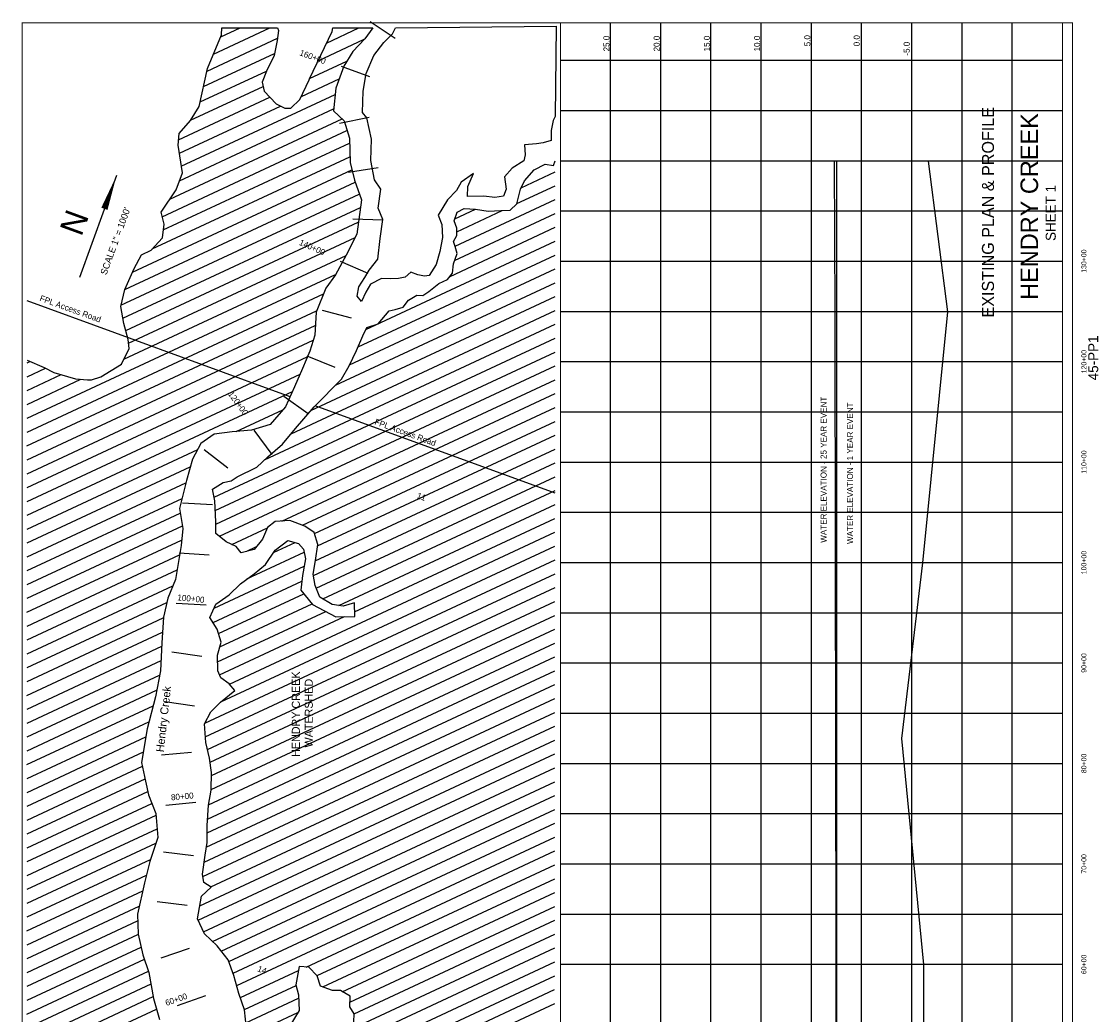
# Model space of a CAD drawing. Extents: x 198242 to 218151, y 770143 to 787227.
# Tile 3 of 3: x 207428 to 218151, y 776277 to 786161. Entities that reach past the tile are written whole.
import ezdxf
from ezdxf.enums import TextEntityAlignment as Align

# ---------------------------------------------------------------- set-up
doc = ezdxf.new("R2010")
doc.units = 0
doc.header["$LTSCALE"] = 1000
doc.linetypes.add('DASHED', pattern=[0])
doc.layers.get('0').update_dxf_attribs({"linetype": 'CONTINUOUS'})
for name, color, linetype in [('BORDER', 1, 'CONTINUOUS'), ('EXISTING', 7, 'CONTINUOUS'), ('GRID', 2, 'CONTINUOUS'), ('MAJROADS', 9, 'CONTINUOUS'), ('STATIONS', 7, 'CONTINUOUS'), ('TEXT', 7, 'CONTINUOUS'), ('WATER', 4, 'CONTINUOUS'), ('WETDBA', 12, 'CONTINUOUS'), ('WETFILL', 8, 'CONTINUOUS')]:
    doc.layers.add(name, color=color, linetype=linetype)

# ---------------------------------------------------------------- blocks, each defined once
blk = doc.blocks.new('*X')
at = {"color": 0}
for p, q in [((210352, 786997), (210603, 787249)), ((210333, 786801), (210691, 787160)), ((209331, 786507), (209769, 786945)), ((210314, 786606), (210602, 786894)), ((209328, 786327), (209875, 786874)), ((209340, 786693), (209491, 786844)), ((209348, 786171), (209900, 786722)), ((210297, 786412), (210590, 786705)), ((212665, 786306), (212930, 786570)), ((209369, 786015), (209885, 786530)), ((209411, 785350), (210606, 786544)), ((209341, 785810), (209905, 786373)), ((209445, 785206), (210642, 786404)), ((212679, 786143), (212977, 786441)), ((209296, 785588), (210004, 786296)), ((209349, 785464), (210135, 786250)), ((209404, 784812), (210840, 786248)), ((209416, 785001), (210755, 786339)), ((212247, 785534), (213024, 786311)), ((209460, 784692), (210907, 786138)), ((212289, 785399), (213071, 786181)), ((212211, 785675), (212564, 786028)), ((212301, 785234), (213118, 786052)), ((209422, 784477), (210957, 786012)), ((211695, 784452), (213165, 785922)), ((212150, 785790), (212309, 785949)), ((209316, 784194), (211019, 785897)), ((209302, 784003), (211091, 785792)), ((211681, 784261), (213212, 785792)), ((209320, 783844), (211171, 785695)), ((211662, 784065), (213260, 785662)), ((209382, 783729), (211227, 785574)), ((211599, 783826), (213307, 785533)), ((209451, 783622), (211258, 785429)), ((211455, 783505), (213354, 785403)), ((209520, 783514), (211280, 785274)), ((211349, 783221), (213401, 785273)), ((209531, 783348), (211257, 785074)), ((211189, 782885), (213448, 785144)), ((210845, 782364), (213495, 785014)), ((208826, 782466), (211223, 784863)), ((210901, 782243), (213542, 784884)), ((210953, 782119), (213589, 784755)), ((208873, 782337), (211177, 784641)), ((211028, 782017), (213636, 784625)), ((208920, 782207), (211170, 784457)), ((211561, 782373), (213683, 784495)), ((208968, 782078), (211207, 784317)), ((211768, 782403), (213730, 784366)), ((211909, 782367), (213778, 784236)), ((209015, 781948), (211237, 784171)), ((211979, 782261), (213825, 784106)), ((209062, 781818), (211239, 783996)), ((212009, 782114), (213872, 783977)), ((209109, 781689), (211230, 783809)), ((212041, 781969), (213919, 783847)), ((212109, 781861), (213966, 783717)), ((209156, 781559), (211219, 783622)), ((212208, 781783), (214013, 783588)), ((212380, 781778), (214060, 783458)), ((210828, 783055), (211191, 783417)), ((212550, 781771), (214107, 783328)), ((211625, 780669), (214154, 783198)), ((211606, 780473), (214201, 783069)), ((208637, 782985), (208660, 783007)), ((208685, 782855), (208828, 782999)), ((208732, 782726), (208997, 782991)), ((208779, 782596), (209197, 783014)), ((211528, 780218), (214249, 782939)), ((211579, 780093), (214296, 782809)), ((209203, 781430), (210529, 782756)), ((211643, 779981), (214343, 782680)), ((209251, 781300), (210519, 782568)), ((211712, 779872), (214390, 782550)), ((209298, 781170), (210531, 782404)), ((211769, 779752), (214437, 782420)), ((211814, 779621), (214484, 782291)), ((209345, 781041), (210549, 782245)), ((211172, 781984), (211448, 782260)), ((211590, 782049), (211758, 782216)), ((211839, 779469), (214531, 782161)), ((209392, 780911), (210583, 782102)), ((211430, 781712), (211875, 782156)), ((209439, 780782), (210647, 781989)), ((211222, 781327), (211922, 782027)), ((211335, 781970), (211406, 782042)), ((211879, 779332), (214578, 782031)), ((209486, 780652), (210687, 781853)), ((211262, 781190), (211952, 781880)), ((211923, 779200), (214625, 781902)), ((211352, 781104), (212015, 781766)), ((211964, 779064), (214672, 781772)), ((209534, 780522), (210718, 781707)), ((211409, 780984), (212126, 781700)), ((211439, 780837), (212280, 781677)), ((211501, 780722), (212472, 781693)), ((211994, 778917), (214719, 781642)), ((209581, 780393), (210746, 781558)), ((212032, 778778), (214767, 781513)), ((209628, 780263), (210762, 781397)), ((212140, 778709), (214814, 781383)), ((209675, 780134), (210761, 781219)), ((212103, 778495), (214861, 781253)), ((212138, 778353), (214908, 781124)), ((209722, 780004), (210781, 781063)), ((212225, 778264), (214955, 780994)), ((209769, 779874), (210822, 780927)), ((209817, 779745), (210863, 780792)), ((212342, 778204), (215002, 780864)), ((212458, 778144), (215049, 780735)), ((209864, 779615), (210905, 780656)), ((212563, 778072), (215096, 780605)), ((209911, 779486), (210941, 780516)), ((212645, 777977), (215143, 780475)), ((209958, 779356), (210965, 780363)), ((212720, 777875), (215190, 780345)), ((210005, 779226), (210984, 780205)), ((213305, 778283), (215237, 780216)), ((210053, 779097), (210999, 780043)), ((213438, 778240), (215285, 780086)), ((213530, 778155), (215332, 779956)), ((210100, 778967), (211022, 779889)), ((213728, 778176), (215379, 779827)), ((210147, 778838), (211051, 779741)), ((213834, 778105), (215426, 779697)), ((210194, 778708), (211091, 779605)), ((210241, 778578), (211159, 779496)), ((213915, 778010), (215473, 779567)), ((210288, 778449), (211227, 779387)), ((213692, 777610), (215520, 779438)), ((210336, 778319), (211306, 779289)), ((213655, 777396), (215567, 779308)), ((210383, 778189), (211385, 779192)), ((213718, 777282), (215614, 779178)), ((210430, 778060), (211440, 779070)), ((213820, 777207), (215661, 779049)), ((210477, 777930), (211478, 778932)), ((213657, 776867), (215708, 778919)), ((210524, 777801), (211483, 778759)), ((213718, 776752), (215756, 778789)), ((210571, 777671), (211499, 778598)), ((210619, 777541), (211517, 778440)), ((210666, 777412), (211537, 778283)), ((212795, 777773), (213246, 778224)), ((210713, 777282), (211571, 778141)), ((210760, 777153), (211622, 778015)), ((212874, 777675), (213275, 778076)), ((210807, 777023), (211693, 777908)), ((212932, 777557), (213342, 777966)), ((210854, 776893), (211766, 777805)), ((212984, 777432), (213382, 777830)), ((210902, 776764), (211845, 777707)), ((210949, 776634), (211912, 777597)), ((210996, 776505), (211977, 777486)), ((211043, 776375), (212049, 777381))]:
    blk.add_line(p, q, dxfattribs=at)

msp = doc.modelspace()

# ---------------------------------------------------------------- linework, layer by layer
at = {"layer": 'BORDER', "color": 0, "const_width": 10}
msp.add_lwpolyline([(217893, 770148), (217893, 786148), (207433, 786148), (207433, 770148)], close=True, dxfattribs=at)
for points in [[(212793, 770148), (212793, 786148)], [(217793, 770148), (217793, 786148)]]:
    msp.add_lwpolyline(points, dxfattribs=at)
at = {"layer": 'EXISTING', "color": 0}
msp.add_lwpolyline([(215543, 784773), (215543, 783273), (215543, 780773), (215543, 779023), (215543, 776773), (215543, 773673), (215543, 772173), (215542, 773673), (215539, 776773), (215536, 779023), (215533, 780773), (215528, 783273), (215523, 784773)], dxfattribs=at)
at = {"layer": 'EXISTING', "color": 0, "linetype": 'DASHED'}
msp.add_lwpolyline([(216543, 772173), (216413, 773673), (216413, 776773), (216193, 779023), (216403, 780773), (216653, 783273), (216460, 784773)], dxfattribs=at)
at = {"layer": 'GRID', "color": 0}
for points in [[(213293, 770148), (213293, 786148)], [(213793, 770148), (213793, 786148)], [(214293, 770148), (214293, 786148)], [(214793, 770148), (214793, 786148)], [(215293, 770148), (215293, 786148)], [(215793, 770148), (215793, 786148)], [(216293, 770148), (216293, 786148)], [(216793, 770148), (216793, 786148)], [(217293, 770148), (217293, 786148)], [(217793, 785773), (212793, 785773)], [(217793, 785273), (212793, 785273)], [(217793, 784773), (212793, 784773)], [(217793, 784273), (212793, 784273)], [(217793, 783773), (212793, 783773)], [(217793, 783273), (212793, 783273)], [(217793, 782773), (212793, 782773)], [(217793, 782273), (212793, 782273)], [(217793, 781773), (212793, 781773)], [(217793, 781273), (212793, 781273)], [(217793, 780773), (212793, 780773)], [(217793, 780273), (212793, 780273)], [(217793, 779773), (212793, 779773)], [(217793, 779273), (212793, 779273)], [(217793, 778773), (212793, 778773)], [(217793, 778273), (212793, 778273)], [(217793, 777773), (212793, 777773)], [(217793, 777273), (212793, 777273)], [(217793, 776773), (212793, 776773)]]:
    msp.add_lwpolyline(points, dxfattribs=at)
at = {"layer": 'MAJROADS', "color": 0, "linetype": 'CONTINUOUS'}
for points in [[(210103, 782427), (207483, 783380)], [(212743, 781466), (210352, 782336)]]:
    msp.add_lwpolyline(points, dxfattribs=at)
at = {"layer": 'STATIONS', "color": 0}
for p, q in [((210898, 786161), (211148, 785996)), ((211023, 786079), (211023, 786078)), ((210611, 785716), (210893, 785614)), ((210752, 785665), (210752, 785665)), ((210595, 785149), (210889, 785208)), ((210742, 785179), (210742, 785179)), ((210682, 784663), (210978, 784710)), ((210830, 784687), (210830, 784687)), ((210727, 784196), (211027, 784186)), ((210877, 784191), (210877, 784191)), ((210600, 783776), (210875, 783656)), ((210738, 783716), (210738, 783716)), ((210420, 783288), (210710, 783213)), ((210565, 783251), (210565, 783251)), ((210270, 782835), (210547, 782720)), ((210408, 782777), (210409, 782777)), ((210038, 782431), (210282, 782258)), ((210160, 782344), (210160, 782344)), ((209742, 782092), (209920, 781851)), ((209831, 781971), (209831, 781971)), ((209245, 781902), (209482, 781718)), ((209363, 781810), (209363, 781810)), ((209029, 781370), (209328, 781352)), ((209179, 781361), (209179, 781361)), ((208998, 780871), (209297, 780853)), ((209148, 780862), (209148, 780862)), ((208967, 780372), (209266, 780354)), ((209117, 780363), (209117, 780363)), ((208926, 779887), (209223, 779843)), ((209075, 779865), (209075, 779865)), ((208854, 779392), (209150, 779349)), ((209002, 779370), (209002, 779370)), ((208820, 778860), (209119, 778887)), ((208970, 778874), (208970, 778874)), ((208864, 778362), (209163, 778389)), ((209014, 778376), (209014, 778376)), ((208842, 777897), (209140, 777860)), ((208991, 777879), (208991, 777879)), ((208780, 777401), (209078, 777364)), ((208929, 777383), (208929, 777383)), ((208817, 776841), (209101, 776937)), ((208959, 776889), (208959, 776889)), ((208980, 776366), (209263, 776466)), ((209121, 776416), (209121, 776416))]:
    msp.add_line(p, q, dxfattribs=at)
at = {"layer": 'TEXT', "color": 0}
msp.add_line((208374, 784628), (208005, 783613), dxfattribs=at)
msp.add_lwpolyline([(208374, 784628, 0, 65.7, 0), (208253, 784297, 65.7, 65.7, 0)], format="xyseb", dxfattribs=at)
at = {"layer": 'WATER', "color": 0}
for points in [[(210927, 786098), (210845, 785989), (210727, 785864), (210637, 785718), (210556, 785498), (210535, 785274), (210640, 785172), (210692, 785001), (210700, 784757), (210742, 784581), (210812, 784385), (210766, 784045), (210661, 783834), (210553, 783641), (210459, 783507), (210361, 783267), (210348, 783039), (210297, 782879), (210225, 782709), (210147, 782524), (210056, 782326), (209902, 782151), (209719, 782093), (209526, 782076), (209347, 782053), (209214, 781960), (209129, 781804), (209069, 781594), (209002, 781315), (209035, 781115), (209016, 780944), (208962, 780607), (208884, 780421), (208840, 780232), (208826, 779978), (208812, 779698), (208761, 779440), (208678, 779122), (208624, 778785), (208663, 778601), (208693, 778465), (208766, 778277), (208785, 778038), (208705, 777799), (208653, 777586), (208581, 777274), (208588, 777075), (208636, 776869), (208697, 776695), (208743, 776436), (208800, 776228)], [(212743, 785216), (212722, 785176), (212703, 785076), (212702, 784978), (212622, 784954), (212555, 784943), (212436, 784934), (212443, 784833), (212430, 784775), (212314, 784702), (212237, 784615), (212254, 784492), (212228, 784422), (212142, 784409), (212032, 784423), (211870, 784421), (211871, 784519), (211928, 784649), (211806, 784561), (211758, 784480), (211670, 784388), (211578, 784235), (211614, 784141), (211620, 784013), (211594, 783871), (211556, 783743), (211488, 783634), (211440, 783625), (211375, 783640), (211304, 783666), (211249, 783615), (211183, 783604), (211100, 783599), (211013, 783605), (210903, 783547), (210855, 783467), (210812, 783376), (210769, 783428), (210785, 783520), (210847, 783613), (210891, 783686), (210977, 783797), (211000, 784002), (211025, 784190), (210979, 784305), (211004, 784492), (210941, 784587), (210905, 784779), (210912, 784991), (210866, 785204), (210823, 785256), (210830, 785468), (210860, 785644), (210935, 785822), (211037, 785954), (211122, 786038), (211150, 786098)], [(209668, 776137), (209648, 776323), (209593, 776487), (209543, 776666), (209485, 776822), (209376, 776960), (209250, 777079), (209181, 777229), (209220, 777456), (209316, 777545), (209244, 777590), (209231, 777675), (209255, 777863), (209276, 777989), (209276, 778159), (209288, 778360), (209317, 778510), (209320, 778687), (209301, 778828), (209262, 778986), (209249, 779169), (209312, 779289), (209410, 779386), (209552, 779503), (209496, 779568), (209411, 779627), (209384, 779699), (209379, 779853), (209417, 779982), (209377, 780113), (209304, 780229), (209361, 780360), (209494, 780453), (209607, 780563), (209743, 780665), (209857, 780756), (209954, 780899), (210080, 780995), (210185, 780965), (210236, 780910), (210254, 780814), (210227, 780646), (210209, 780501), (210326, 780359), (210557, 780237), (210745, 780239), (210742, 780374), (210632, 780343), (210522, 780358), (210397, 780431), (210350, 780546), (210331, 780661), (210354, 780795), (210378, 780956), (210342, 781076), (210249, 781138), (210100, 781193), (209954, 781185), (209877, 781124), (209826, 781009), (209743, 780906), (209615, 780873), (209566, 780936), (209467, 780981), (209364, 781064), (209363, 781181), (209351, 781391), (209331, 781505), (209437, 781573), (209514, 781589), (209574, 781630), (209771, 781726), (209880, 781828), (210025, 781953), (210155, 782111), (210342, 782327), (210614, 782601), (210690, 782733), (210764, 782885), (210827, 783031), (210867, 783114), (210979, 783153), (211090, 783282), (211148, 783295), (211229, 783319), (211281, 783389), (211363, 783439), (211423, 783434), (211483, 783475), (211584, 783554), (211670, 783593), (211720, 783655), (211728, 783750), (211766, 783852), (211747, 783922), (211730, 783972), (211761, 784032), (211761, 784104), (211735, 784176), (211767, 784263), (211834, 784300), (211948, 784294), (212074, 784273), (212202, 784280), (212292, 784282), (212360, 784346), (212397, 784493), (212437, 784576), (212531, 784684), (212641, 784742), (212726, 784728), (212743, 784775)], [(210738, 776204), (210741, 776284), (210696, 776354), (210699, 776460), (210603, 776514), (210524, 776516), (210406, 776560), (210372, 776662), (210288, 776747), (210193, 776755), (210160, 776571), (210186, 776472), (210191, 776318), (210099, 776165)]]:
    msp.add_lwpolyline(points, dxfattribs=at)
at = {"layer": 'WETDBA', "color": 0}
for points in [[(207483, 782789), (207654, 782719), (207750, 782669), (207965, 782603), (208085, 782595), (208125, 782595), (208217, 782624), (208424, 782751), (208499, 782908), (208488, 782997), (208447, 783154), (208415, 783323), (208455, 783493), (208550, 783703), (208621, 783838), (208720, 783885), (208831, 784008), (208847, 784145), (208817, 784265), (208969, 784485), (209030, 784654), (208986, 784930), (208999, 785048), (209109, 785176), (209196, 785314), (209280, 785693), (209420, 786029), (209421, 786098), (209976, 786098), (209985, 786071), (209974, 785972), (209943, 785822), (209867, 785667), (209824, 785557), (209843, 785467), (209962, 785342), (210050, 785298), (210109, 785298), (210199, 785384), (210293, 785581), (210295, 785590), (210521, 786062), (210529, 786098), (210927, 786098)], [(211150, 786098), (212752, 786114), (212743, 785216)]]:
    msp.add_lwpolyline(points, dxfattribs=at)

# ---------------------------------------------------------------- block references
at = {"layer": 'WETFILL', "color": 0, "rotation": 340}
msp.add_blockref('*X', (-256369, 118357), dxfattribs=at)
msp.add_blockref('*X', (-256369, 118357), dxfattribs=at)

# ---------------------------------------------------------------- texts
at = {"layer": 'EXISTING', "color": 0}
for s, height, p in [('EXISTING PLAN & PROFILE', 120, (217111, 784263)), ('45-PP1', 100, (218149, 782813))]:
    msp.add_text(s, height=height, rotation=90, dxfattribs=at).set_placement(p, align=Align.CENTER)
for s, p in [('WATER ELEVATION - 25 YEAR EVENT', (215444, 780973)), ('WATER ELEVATION - 1 YEAR EVENT', (215707, 780960))]:
    msp.add_text(s, height=60, rotation=90, dxfattribs=at).set_placement(p)
at = {"layer": 'MAJROADS', "color": 0}
for p in [(207603, 783383), (210938, 782153)]:
    msp.add_text('FPL Access Road', height=60, rotation=340, dxfattribs=at).set_placement(p)
at = {"layer": 'STATIONS', "color": 0}
for s, height, rotation, p in [('160+00', 60, 340, (210317, 785781)), ('160+00', 0.04, 70, (210752, 785665)), ('150+00', 0.04, 279.0539, (210830, 784687)), ('140+00', 60, 336.3479, (210310, 783886)), ('140+00', 0.04, 66.3479, (210738, 783716)), ('130+00', 0.04, 67.3975, (210408, 782777)), ('120+00', 60, 306.3107, (209561, 782343)), ('120+00', 0.04, 36.3107, (209831, 781971)), ('110+00', 0.04, 266.4482, (209179, 781361)), ('100+00', 60, 354.4536, (209112, 780387)), ('100+00', 0.04, 266.4482, (209117, 780363)), ('90+00', 0.04, 261.6457, (209002, 779370)), ('80+00', 60, 5.0738, (209031, 778418)), ('80+00', 0.04, 275.0738, (209014, 778376)), ('70+00', 0.04, 262.8624, (208929, 777383)), ('60+00', 60, 19.3448, (208978, 776398)), ('60+00', 0.04, 289.3448, (209121, 776416))]:
    msp.add_text(s, height=height, rotation=rotation, dxfattribs=at).set_placement(p, align=Align.CENTER)
at = {"layer": 'TEXT', "color": 0}
for s, height, p in [('5.0', 60, (215282, 785915)), ('0.0', 60, (215773, 785915)), ('25.0', 60, (213282, 785864)), ('20.0', 60, (213782, 785864)), ('15.0', 60, (214282, 785864)), ('10.0', 60, (214782, 785864)), ('-5.0', 60, (216271, 785822)), ('HENDRY CREEK ', 80, (210199, 778841)), ('WATERSHED', 80, (210328, 778935))]:
    msp.add_text(s, height=height, rotation=90, dxfattribs=at).set_placement(p)
for s, height, rotation, p in [('HENDRY CREEK', 175, 90, (217550, 784320)), ('SHEET 1', 100, 90, (217726, 784256)), ('SCALE 1" = 1000\'', 65.73, 70, (208393, 783965)), ('N', 235, 250, (207842, 784201)), ('130+00', 50, 90, (218031, 783776)), ('120+00', 50, 90, (218031, 782776)), ('110+00', 50, 90, (218031, 781776)), ('11', 60, 340, (211400, 781403)), ('100+00', 50, 90, (218031, 780776)), ('90+00', 50, 90, (218031, 779776)), ('80+00', 50, 90, (218031, 778776)), ('70+00', 50, 90, (218031, 777776)), ('60+00', 50, 90, (218031, 776776)), ('14', 60, 340, (209813, 776693))]:
    msp.add_text(s, height=height, rotation=rotation, dxfattribs=at).set_placement(p, align=Align.CENTER)
at = {"layer": 'WATER', "color": 0}
msp.add_text('Hendry Creek', height=80, rotation=83.6313, dxfattribs=at).set_placement((208844, 778885))

doc.saveas('drawing.dxf')
